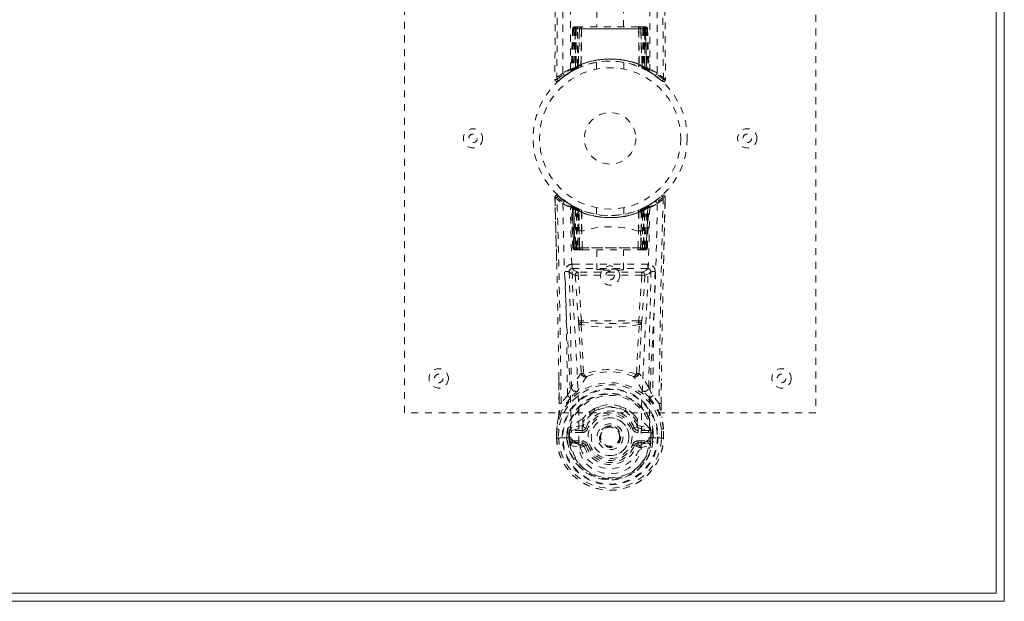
# Model space of a CAD drawing. Header units: inches. Extents: x 8.4 to 79.9, y 25.6 to 49.1.
# Tile 5 of 6: x 65.5 to 79.9, y 25.6 to 34. Entities that reach past the tile are written whole.
import ezdxf

# ---------------------------------------------------------------- set-up
doc = ezdxf.new("R2010")
doc.units = ezdxf.units.IN
doc.header["$MEASUREMENT"] = 0
doc.linetypes.add('SLD-Dashed', pattern=[0.075, 0.05, -0.025])
doc.linetypes.add('SLD-Solid', pattern=[0])

msp = doc.modelspace()

# ---------------------------------------------------------------- linework, layer by layer
at = {"color": 7, "linetype": 'SLD-Solid', "lineweight": 15}
for p, q in [((79.878, 49.05), (79.878, 25.55)), ((79.76, 25.669), (79.76, 48.932)), ((79.76, 48.932), (79.76, 25.669)), ((8.496, 25.669), (79.76, 25.669)), ((79.76, 25.669), (8.496, 25.669)), ((79.878, 25.55), (8.378, 25.55))]:
    msp.add_line(p, q, dxfattribs=at)
at = {"color": 7, "linetype": 'SLD-Dashed', "lineweight": 0}
for p, q in [((71.128, 28.3), (71.128, 36.3)), ((77.128, 36.3), (77.128, 28.3)), ((73.933, 34.158), (73.933, 33.925)), ((74.323, 33.925), (74.323, 34.158)), ((73.581, 33.897), (73.56, 33.291)), ((73.594, 33.897), (73.574, 33.299)), ((73.594, 33.897), (73.581, 33.897)), ((73.613, 33.897), (73.592, 33.31)), ((73.615, 33.9), (73.593, 33.306)), ((73.68, 33.897), (73.613, 33.897)), ((73.62, 33.897), (73.619, 33.339)), ((73.62, 33.897), (74.635, 33.897)), ((73.621, 33.34), (73.62, 33.897)), ((73.634, 33.925), (73.624, 33.925)), ((73.634, 33.896), (73.633, 33.346)), ((73.634, 33.924), (73.634, 33.897)), ((74.622, 33.896), (73.634, 33.896)), ((73.697, 33.925), (73.643, 33.925)), ((73.652, 33.354), (73.652, 33.897)), ((73.652, 33.897), (74.603, 33.897)), ((73.661, 33.345), (73.68, 33.897)), ((73.681, 33.897), (73.662, 33.345)), ((73.68, 33.897), (73.681, 33.897)), ((73.703, 33.373), (73.709, 33.897)), ((73.711, 33.897), (73.707, 33.375)), ((73.711, 33.897), (73.709, 33.897)), ((73.718, 33.925), (73.711, 33.925)), ((74.544, 33.897), (73.711, 33.897)), ((74.537, 33.925), (73.719, 33.925)), ((74.545, 33.925), (74.538, 33.925)), ((74.549, 33.375), (74.544, 33.897)), ((74.547, 33.897), (74.544, 33.897)), ((74.547, 33.897), (74.552, 33.373)), ((74.613, 33.925), (74.558, 33.925)), ((74.594, 33.345), (74.574, 33.897)), ((74.574, 33.897), (74.576, 33.897)), ((74.576, 33.897), (74.595, 33.345)), ((74.643, 33.897), (74.576, 33.897)), ((74.603, 33.897), (74.604, 33.354)), ((74.603, 33.897), (74.603, 33.897)), ((74.631, 33.925), (74.621, 33.925)), ((74.622, 33.896), (74.622, 33.346)), ((74.635, 33.897), (74.634, 33.34)), ((74.636, 33.339), (74.636, 33.897)), ((74.642, 33.925), (74.643, 33.925)), ((74.663, 33.306), (74.642, 33.9)), ((74.643, 33.897), (74.663, 33.31)), ((74.647, 33.925), (74.644, 33.925)), ((74.661, 33.897), (74.682, 33.299)), ((74.674, 33.897), (74.661, 33.897)), ((74.674, 33.897), (74.696, 33.291)), ((73.592, 33.31), (73.661, 33.345)), ((73.632, 33.313), (73.619, 33.339)), ((73.634, 33.314), (73.621, 33.34)), ((73.648, 33.321), (73.645, 33.32)), ((73.662, 33.345), (73.661, 33.345)), ((73.664, 33.328), (73.665, 33.329)), ((73.703, 33.373), (73.707, 33.375)), ((73.706, 33.346), (73.71, 33.348)), ((73.928, 33.408), (73.928, 33.311)), ((74.328, 33.311), (74.328, 33.408)), ((74.545, 33.348), (74.55, 33.346)), ((74.549, 33.375), (74.552, 33.373)), ((74.59, 33.329), (74.592, 33.328)), ((74.595, 33.345), (74.594, 33.345)), ((74.595, 33.345), (74.663, 33.31)), ((74.622, 33.346), (74.61, 33.32)), ((74.634, 33.34), (74.621, 33.314)), ((74.636, 33.339), (74.623, 33.313)), ((73.371, 33.136), (73.472, 33.217)), ((73.482, 33.224), (73.584, 33.287)), ((73.545, 33.266), (73.559, 33.274)), ((73.56, 33.291), (73.574, 33.299)), ((73.577, 33.284), (73.644, 33.319)), ((73.644, 33.319), (73.645, 33.319)), ((74.61, 33.319), (74.612, 33.319)), ((74.612, 33.319), (74.678, 33.284)), ((74.682, 33.299), (74.696, 33.291)), ((74.691, 33.278), (74.704, 33.271)), ((74.697, 33.274), (74.71, 33.266)), ((73.321, 33.159), (73.351, 33.158)), ((74.883, 31.464), (74.869, 31.451)), ((73.323, 31.39), (73.322, 31.44)), ((73.324, 31.441), (73.325, 31.391)), ((73.346, 30.516), (73.326, 31.434)), ((73.556, 31.329), (73.486, 31.373)), ((73.562, 31.325), (73.549, 31.333)), ((73.568, 31.321), (73.555, 31.328)), ((73.562, 31.325), (73.562, 31.325)), ((73.565, 31.323), (73.565, 31.323)), ((73.58, 31.315), (73.58, 31.315)), ((73.645, 31.282), (73.58, 31.315)), ((74.675, 31.315), (74.61, 31.282)), ((74.675, 31.315), (74.675, 31.315)), ((74.69, 31.323), (74.69, 31.323)), ((74.706, 31.333), (74.693, 31.325)), ((74.693, 31.325), (74.693, 31.325)), ((74.8, 31.395), (74.782, 31.377)), ((74.859, 31.442), (74.841, 31.428)), ((74.93, 31.394), (74.932, 31.441)), ((74.932, 31.394), (74.933, 31.44)), ((73.577, 31.3), (73.564, 31.308)), ((73.585, 30.704), (73.564, 31.308)), ((73.577, 31.3), (73.598, 30.704)), ((73.598, 30.704), (73.577, 31.3)), ((73.577, 31.3), (73.577, 31.3)), ((73.596, 31.293), (73.616, 30.701)), ((73.662, 31.255), (73.596, 31.29)), ((73.616, 30.704), (73.596, 31.29)), ((73.624, 31.26), (73.624, 30.704)), ((73.642, 31.251), (73.624, 31.26)), ((73.637, 31.253), (73.656, 31.244)), ((73.638, 30.704), (73.637, 31.253)), ((73.642, 31.251), (73.654, 31.277)), ((73.642, 30.704), (73.642, 31.251)), ((73.647, 31.281), (73.645, 31.282)), ((73.654, 31.277), (73.647, 31.281)), ((73.656, 31.244), (73.668, 31.271)), ((73.656, 31.245), (73.656, 30.704)), ((73.675, 31.237), (73.656, 31.245)), ((73.656, 31.244), (73.656, 30.704)), ((73.662, 31.255), (73.664, 31.255)), ((73.681, 30.704), (73.662, 31.255)), ((73.664, 31.255), (73.681, 30.755)), ((73.667, 31.271), (73.686, 31.263)), ((73.675, 31.237), (73.686, 31.263)), ((73.675, 30.704), (73.675, 31.237)), ((73.713, 31.223), (73.709, 31.225)), ((73.711, 30.948), (73.709, 31.225)), ((73.717, 31.25), (73.713, 31.252)), ((73.713, 31.223), (73.716, 30.946)), ((73.928, 31.29), (73.928, 31.193)), ((74.328, 31.193), (74.328, 31.29)), ((74.543, 31.252), (74.538, 31.25)), ((74.54, 30.946), (74.542, 31.223)), ((74.546, 31.225), (74.542, 31.223)), ((74.546, 31.225), (74.544, 30.948)), ((74.569, 31.263), (74.588, 31.271)), ((74.574, 30.755), (74.592, 31.255)), ((74.593, 31.255), (74.574, 30.704)), ((74.6, 31.245), (74.581, 31.237)), ((74.581, 31.237), (74.581, 30.704)), ((74.587, 31.271), (74.599, 31.244)), ((74.592, 31.255), (74.593, 31.255)), ((74.66, 31.29), (74.593, 31.255)), ((74.599, 31.244), (74.618, 31.253)), ((74.599, 30.704), (74.6, 31.245)), ((74.599, 30.704), (74.599, 31.244)), ((74.61, 31.282), (74.609, 31.281)), ((74.632, 31.26), (74.613, 31.251)), ((74.613, 31.251), (74.613, 30.704)), ((74.618, 31.253), (74.618, 30.704)), ((74.631, 30.704), (74.632, 31.26)), ((74.637, 30.701), (74.659, 31.293)), ((74.639, 30.704), (74.66, 31.29)), ((74.657, 30.704), (74.678, 31.3)), ((74.678, 31.3), (74.657, 30.704)), ((74.671, 30.704), (74.692, 31.308)), ((74.692, 31.308), (74.678, 31.3)), ((74.678, 31.3), (74.678, 31.3)), ((73.714, 30.946), (73.716, 30.946)), ((73.721, 30.702), (73.714, 30.946)), ((74.535, 30.702), (74.541, 30.946)), ((74.54, 30.946), (74.541, 30.946)), ((73.585, 30.704), (73.598, 30.704)), ((73.616, 30.704), (73.681, 30.704)), ((73.624, 30.704), (73.642, 30.704)), ((73.625, 30.675), (73.638, 30.675)), ((73.628, 30.675), (73.638, 30.675)), ((73.646, 30.675), (73.637, 30.677)), ((73.656, 30.704), (73.638, 30.704)), ((73.638, 30.675), (73.639, 30.675)), ((74.613, 30.704), (73.642, 30.704)), ((73.646, 30.675), (73.704, 30.675)), ((73.656, 30.704), (73.675, 30.704)), ((73.656, 30.704), (74.599, 30.704)), ((74.581, 30.704), (73.675, 30.704)), ((73.697, 30.675), (73.675, 30.675)), ((73.682, 30.704), (73.681, 30.704)), ((73.682, 30.704), (73.682, 30.703)), ((73.711, 30.675), (73.727, 30.675)), ((73.711, 30.675), (73.711, 30.675)), ((73.727, 30.675), (74.528, 30.675)), ((73.933, 30.675), (73.933, 30.385)), ((74.323, 30.385), (74.323, 30.675)), ((74.528, 30.675), (74.544, 30.675)), ((74.544, 30.675), (74.545, 30.675)), ((74.551, 30.675), (74.609, 30.675)), ((74.58, 30.675), (74.551, 30.675)), ((74.574, 30.704), (74.573, 30.704)), ((74.573, 30.703), (74.573, 30.704)), ((74.574, 30.704), (74.639, 30.704)), ((74.58, 30.675), (74.58, 30.675)), ((74.58, 30.675), (74.599, 30.675)), ((74.581, 30.704), (74.599, 30.704)), ((74.618, 30.704), (74.599, 30.704)), ((74.613, 30.704), (74.631, 30.704)), ((74.616, 30.675), (74.617, 30.675)), ((74.617, 30.675), (74.628, 30.675)), ((74.617, 30.675), (74.631, 30.675)), ((74.639, 30.704), (74.639, 30.704)), ((74.657, 30.704), (74.671, 30.704)), ((73.576, 30.464), (73.576, 30.402)), ((74.679, 30.464), (73.576, 30.464)), ((74.679, 30.402), (74.679, 30.464)), ((73.576, 30.402), (74.679, 30.402)), ((73.664, 30.349), (73.664, 30.304)), ((74.592, 30.349), (73.664, 30.349)), ((74.592, 30.304), (73.664, 30.304)), ((73.71, 29.641), (73.664, 30.304)), ((74.592, 30.304), (74.545, 29.641)), ((74.592, 30.349), (74.592, 30.304)), ((74.636, 30.301), (74.592, 30.304)), ((73.619, 30.301), (73.666, 29.637)), ((74.636, 30.301), (74.59, 29.637)), ((74.545, 29.641), (73.71, 29.641)), ((73.742, 28.869), (73.742, 28.869)), ((74.514, 28.869), (74.514, 28.869)), ((73.383, 28.431), (73.379, 28.792)), ((74.872, 28.431), (74.876, 28.776)), ((73.506, 28.55), (73.413, 28.435)), ((74.842, 28.435), (74.749, 28.55)), ((77.128, 28.3), (71.128, 28.3)), ((73.975, 28.388), (73.9, 28.36)), ((74.355, 28.36), (74.281, 28.388)), ((73.774, 28.262), (73.725, 28.208)), ((73.731, 28.163), (73.73, 28.115)), ((74.53, 28.208), (74.481, 28.262)), ((74.524, 28.163), (74.526, 28.115)), ((73.347, 27.931), (73.348, 28.058)), ((73.348, 28.063), (73.348, 28.058)), ((73.35, 28.058), (73.349, 27.93)), ((73.378, 28.058), (73.377, 27.935)), ((73.498, 27.936), (73.499, 28.009)), ((73.528, 28.008), (73.499, 28.009)), ((73.528, 28.008), (73.528, 27.936)), ((73.533, 28.022), (73.529, 28.008)), ((73.533, 28.022), (73.533, 27.937)), ((73.533, 28.022), (73.533, 28.022)), ((73.73, 28.115), (73.563, 28.078)), ((73.567, 28.041), (73.719, 28.079)), ((73.567, 28.041), (73.567, 28.011)), ((73.719, 28.041), (73.567, 28.041)), ((73.719, 28.011), (73.567, 28.011)), ((73.719, 28.079), (73.732, 28.096)), ((73.719, 28.041), (73.719, 28.079)), ((73.719, 28.011), (73.719, 28.041)), ((73.732, 28.096), (73.775, 28.08)), ((74.481, 28.08), (74.523, 28.096)), ((74.523, 28.096), (74.536, 28.079)), ((74.526, 28.115), (74.693, 28.078)), ((74.536, 28.041), (74.536, 28.079)), ((74.536, 28.079), (74.689, 28.041)), ((74.689, 28.041), (74.536, 28.041)), ((74.536, 28.011), (74.536, 28.041)), ((74.689, 28.011), (74.536, 28.011)), ((74.689, 28.011), (74.689, 28.041)), ((74.723, 28.022), (74.722, 28.022)), ((74.727, 28.008), (74.723, 28.022)), ((74.723, 28.022), (74.723, 27.937)), ((74.757, 28.009), (74.727, 28.008)), ((74.727, 27.936), (74.727, 28.008)), ((74.757, 28.009), (74.757, 28.009)), ((74.757, 28.009), (74.757, 27.936)), ((74.878, 27.935), (74.877, 28.058)), ((74.907, 27.93), (74.906, 28.058)), ((74.907, 28.058), (74.907, 28.063)), ((74.908, 27.931), (74.907, 28.058)), ((73.348, 27.931), (73.351, 27.931)), ((73.351, 27.931), (73.378, 27.931)), ((73.378, 27.931), (73.396, 27.931)), ((73.396, 27.932), (73.414, 27.932)), ((73.396, 27.931), (73.396, 27.932)), ((73.414, 27.932), (73.556, 27.932)), ((73.528, 27.936), (73.498, 27.936)), ((73.498, 27.936), (73.498, 27.936)), ((73.533, 27.937), (73.528, 27.936)), ((73.535, 27.858), (73.528, 27.936)), ((73.58, 27.889), (73.58, 27.859)), ((73.58, 27.889), (73.719, 27.889)), ((73.719, 27.889), (73.719, 27.859)), ((74.284, 27.95), (74.284, 27.947)), ((74.536, 27.859), (74.536, 27.889)), ((74.536, 27.889), (74.676, 27.889)), ((74.676, 27.859), (74.676, 27.889)), ((74.699, 27.932), (74.841, 27.932)), ((74.699, 27.926), (74.7, 27.932)), ((74.723, 27.937), (74.727, 27.936)), ((74.757, 27.936), (74.727, 27.936)), ((74.757, 27.936), (74.757, 27.936)), ((74.841, 27.932), (74.86, 27.932)), ((74.86, 27.932), (74.86, 27.931)), ((74.86, 27.931), (74.878, 27.931)), ((74.878, 27.931), (74.904, 27.931)), ((74.904, 27.931), (74.908, 27.931)), ((73.55, 27.823), (73.691, 27.79)), ((73.719, 27.83), (73.58, 27.859)), ((73.58, 27.859), (73.719, 27.859)), ((73.719, 27.859), (73.719, 27.83)), ((73.775, 27.821), (73.747, 27.811)), ((74.508, 27.811), (74.481, 27.821)), ((74.536, 27.83), (74.536, 27.859)), ((74.676, 27.859), (74.536, 27.83)), ((74.536, 27.859), (74.676, 27.859)), ((74.564, 27.79), (74.705, 27.823))]:
    msp.add_line(p, q, dxfattribs=at)
at = {"color": 7, "linetype": 'SLD-Dashed', "lineweight": 0, "flags": 128}
for points in [[(73.44, 33.253), (73.441, 35.348), (73.452, 37.442), (73.474, 39.535), (73.507, 41.625), (73.53, 42.937), (73.554, 44.247), (73.574, 45.553), (73.584, 46.856), (73.58, 48.154)], [(73.548, 33.308), (73.549, 35.175), (73.559, 37.04), (73.578, 38.905), (73.606, 40.768), (73.633, 42.257), (73.662, 43.743), (73.688, 45.226), (73.702, 46.705), (73.697, 48.179)], [(74.558, 48.179), (74.553, 46.705), (74.568, 45.226), (74.593, 43.743), (74.622, 42.257), (74.65, 40.768), (74.678, 38.905), (74.696, 37.04), (74.706, 35.175), (74.707, 33.308)], [(74.816, 33.253), (74.815, 35.348), (74.803, 37.442), (74.781, 39.535), (74.749, 41.625), (74.725, 42.937), (74.701, 44.247), (74.682, 45.553), (74.671, 46.856), (74.676, 48.154)], [(73.421, 47.656), (73.423, 46.961), (73.424, 46.233), (73.424, 45.472), (73.422, 44.678), (73.42, 43.894), (73.417, 43.224), (73.414, 42.591), (73.411, 41.918), (73.407, 41.204), (73.406, 41.008), (73.404, 40.81), (73.403, 40.609), (73.402, 40.406), (73.401, 40.291), (73.4, 40.045), (73.398, 39.776), (73.395, 39.345), (73.391, 38.864), (73.388, 38.333), (73.384, 37.752), (73.381, 37.362), (73.378, 36.952), (73.375, 36.547), (73.372, 36.165), (73.37, 35.797), (73.365, 35.177), (73.361, 34.603), (73.357, 34.076), (73.354, 33.594), (73.351, 33.158)], [(74.834, 47.656), (74.832, 46.806), (74.832, 45.916), (74.833, 44.987), (74.835, 44.021), (74.838, 43.231), (74.841, 42.6), (74.844, 41.926), (74.848, 41.209), (74.85, 41.013), (74.851, 40.813), (74.852, 40.611), (74.853, 40.406), (74.854, 40.288), (74.856, 40.039), (74.858, 39.767), (74.861, 39.333), (74.864, 38.851), (74.868, 38.322), (74.872, 37.744), (74.875, 37.357), (74.878, 36.951), (74.881, 36.503), (74.884, 36.06), (74.887, 35.644), (74.89, 35.154), (74.894, 34.709), (74.897, 34.309), (74.899, 33.954), (74.901, 33.644), (74.903, 33.379), (74.905, 33.158)], [(73.391, 47.165), (73.391, 44.033), (73.372, 40.408), (73.347, 36.784), (73.321, 33.159)], [(74.864, 47.19), (74.865, 44.033), (74.883, 40.408), (74.909, 36.784), (74.935, 33.159)], [(73.581, 33.897), (73.584, 33.897), (73.592, 33.897), (73.605, 33.897), (73.62, 33.897)], [(73.634, 33.897), (73.619, 33.897), (73.607, 33.897), (73.598, 33.897), (73.594, 33.897)], [(73.614, 33.904), (73.614, 33.902), (73.613, 33.897)], [(73.613, 33.897), (73.613, 33.897), (73.615, 33.897), (73.618, 33.897), (73.623, 33.897), (73.629, 33.897), (73.636, 33.897), (73.644, 33.897), (73.652, 33.897)], [(73.709, 33.897), (73.698, 33.897), (73.69, 33.897), (73.684, 33.897), (73.681, 33.897)], [(73.709, 33.897), (73.709, 33.902), (73.709, 33.908), (73.71, 33.913), (73.712, 33.917), (73.713, 33.921), (73.714, 33.923), (73.716, 33.925), (73.718, 33.925)], [(74.538, 33.925), (74.539, 33.925), (74.541, 33.923), (74.542, 33.921), (74.544, 33.917), (74.545, 33.913), (74.546, 33.908), (74.546, 33.902), (74.547, 33.897)], [(74.574, 33.897), (74.571, 33.897), (74.566, 33.897), (74.557, 33.897), (74.547, 33.897)], [(74.603, 33.897), (74.611, 33.897), (74.619, 33.897), (74.626, 33.897), (74.632, 33.897), (74.637, 33.897), (74.64, 33.897), (74.642, 33.897), (74.643, 33.897)], [(74.661, 33.897), (74.657, 33.897), (74.649, 33.897), (74.637, 33.897), (74.622, 33.897)], [(74.635, 33.897), (74.65, 33.897), (74.663, 33.897), (74.672, 33.897), (74.674, 33.897)], [(73.706, 33.346), (73.707, 33.347), (73.707, 33.349), (73.708, 33.351), (73.708, 33.355), (73.707, 33.359), (73.706, 33.363), (73.705, 33.368), (73.703, 33.373)], [(73.89, 33.402), (73.912, 33.407), (73.914, 33.407)], [(74.55, 33.346), (74.548, 33.347), (74.548, 33.349), (74.547, 33.351), (74.547, 33.355), (74.548, 33.359), (74.549, 33.363), (74.55, 33.368), (74.552, 33.373)], [(73.616, 33.305), (73.624, 33.31), (73.631, 33.315)], [(74.624, 33.315), (74.631, 33.31), (74.64, 33.305)], [(74.674, 33.287), (74.68, 33.286), (74.686, 33.29), (74.69, 33.296)], [(74.886, 33.139), (74.893, 33.135), (74.901, 33.132), (74.91, 33.132), (74.917, 33.133), (74.924, 33.137), (74.93, 33.142), (74.933, 33.149), (74.934, 33.156)], [(74.935, 33.159), (74.934, 33.159), (74.932, 33.159), (74.926, 33.158), (74.916, 33.159), (74.91, 33.159), (74.905, 33.158)], [(73.396, 31.443), (73.393, 31.445), (73.372, 31.464)], [(73.44, 31.348), (73.447, 30.894), (73.46, 30.445), (73.477, 30.002), (73.498, 29.566), (73.529, 29), (73.552, 28.453), (73.556, 27.926)], [(73.571, 31.32), (73.565, 31.323), (73.562, 31.325)], [(73.594, 31.297), (73.589, 31.307), (73.583, 31.313)], [(74.815, 31.348), (74.808, 30.894), (74.796, 30.445), (74.778, 30.002), (74.757, 29.566), (74.726, 29), (74.704, 28.453), (74.699, 27.926)], [(74.908, 30.473), (74.909, 30.547), (74.913, 30.719), (74.918, 30.929), (74.923, 31.175), (74.929, 31.434)], [(73.673, 27.86), (73.669, 28.389), (73.645, 28.939), (73.613, 29.506), (73.59, 29.943), (73.572, 30.388), (73.558, 30.838), (73.55, 31.292)], [(73.636, 31.284), (73.628, 31.289), (73.62, 31.294)], [(73.636, 31.286), (73.636, 31.284), (73.633, 31.278), (73.629, 31.269), (73.624, 31.26)], [(73.637, 31.253), (73.642, 31.263), (73.646, 31.272), (73.649, 31.278), (73.65, 31.279)], [(73.667, 31.271), (73.667, 31.269), (73.664, 31.264), (73.66, 31.255), (73.656, 31.245)], [(74.581, 31.237), (74.576, 31.247), (74.573, 31.255), (74.57, 31.261), (74.569, 31.263)], [(74.705, 31.292), (74.697, 30.838), (74.684, 30.388), (74.665, 29.943), (74.642, 29.506), (74.61, 28.939), (74.586, 28.389), (74.582, 27.86)], [(74.6, 31.245), (74.595, 31.255), (74.591, 31.264), (74.589, 31.269), (74.588, 31.271)], [(74.613, 31.251), (74.609, 31.261), (74.605, 31.27), (74.602, 31.275), (74.601, 31.277)], [(74.606, 31.279), (74.607, 31.278), (74.609, 31.272), (74.614, 31.263), (74.618, 31.253)], [(74.632, 31.26), (74.627, 31.269), (74.623, 31.278), (74.62, 31.284), (74.619, 31.286)], [(74.635, 31.294), (74.627, 31.289), (74.62, 31.284)], [(73.681, 30.755), (73.681, 30.868), (73.685, 30.923), (73.691, 30.95), (73.695, 30.955), (73.698, 30.956), (73.699, 30.957), (73.701, 30.957), (73.704, 30.955), (73.707, 30.953), (73.711, 30.948)], [(73.711, 30.948), (73.713, 30.946), (73.713, 30.946), (73.714, 30.946), (73.714, 30.946)], [(74.541, 30.946), (74.541, 30.946), (74.542, 30.946), (74.543, 30.946), (74.544, 30.948)], [(74.544, 30.948), (74.549, 30.953), (74.551, 30.955), (74.554, 30.957), (74.556, 30.957), (74.557, 30.957), (74.56, 30.955), (74.564, 30.95), (74.571, 30.924), (74.575, 30.868), (74.574, 30.755)], [(73.681, 30.755), (73.681, 30.755), (73.682, 30.704)], [(74.573, 30.704), (74.574, 30.755), (74.574, 30.755)], [(73.624, 30.704), (73.609, 30.704), (73.596, 30.704), (73.588, 30.704), (73.585, 30.704), (73.585, 30.704)], [(73.598, 30.704), (73.602, 30.704), (73.611, 30.704), (73.623, 30.704), (73.638, 30.704)], [(73.656, 30.704), (73.64, 30.704), (73.633, 30.704), (73.627, 30.704), (73.622, 30.704), (73.618, 30.704), (73.616, 30.704), (73.616, 30.704)], [(73.721, 30.702), (73.923, 30.702), (74.128, 30.702), (74.333, 30.702), (74.535, 30.702)], [(74.639, 30.704), (74.639, 30.704), (74.637, 30.704), (74.633, 30.704), (74.628, 30.704), (74.622, 30.704), (74.615, 30.704), (74.599, 30.704)], [(74.618, 30.704), (74.632, 30.704), (74.645, 30.704), (74.654, 30.704), (74.657, 30.704)], [(74.671, 30.704), (74.67, 30.704), (74.668, 30.704), (74.659, 30.704), (74.646, 30.704), (74.631, 30.704)], [(73.531, 30.356), (73.56, 30.328), (73.619, 30.301)], [(73.531, 30.356), (73.551, 29.512), (73.565, 28.67)], [(73.664, 30.349), (73.605, 30.375), (73.576, 30.402)], [(73.664, 30.304), (73.648, 30.303), (73.634, 30.302), (73.624, 30.302), (73.619, 30.301)], [(74.679, 30.402), (74.65, 30.375), (74.592, 30.349)], [(74.636, 30.301), (74.696, 30.328), (74.724, 30.356)], [(74.691, 28.67), (74.704, 29.512), (74.724, 30.356)], [(73.666, 29.637), (73.67, 29.638), (73.68, 29.638), (73.695, 29.64), (73.71, 29.641)], [(73.666, 29.637), (73.668, 29.615), (73.671, 29.594)], [(73.671, 29.594), (73.689, 29.235), (73.707, 28.883)], [(73.715, 29.619), (73.712, 29.63), (73.71, 29.641)], [(74.545, 29.641), (74.543, 29.63), (74.54, 29.619)], [(74.545, 29.641), (74.56, 29.64), (74.575, 29.638), (74.585, 29.638), (74.59, 29.637)], [(74.585, 29.594), (74.566, 29.235), (74.549, 28.883)], [(74.585, 29.594), (74.587, 29.615), (74.59, 29.637)], [(74.551, 29.584), (74.412, 29.56), (74.27, 29.551), (74.128, 29.548), (73.985, 29.551), (73.844, 29.56), (73.705, 29.584)], [(73.705, 29.584), (73.724, 29.223), (73.742, 28.869)], [(74.514, 28.869), (74.531, 29.223), (74.551, 29.584)], [(73.706, 28.876), (73.632, 28.778), (73.565, 28.67)], [(73.706, 28.876), (73.708, 28.866), (73.712, 28.857), (73.718, 28.85), (73.725, 28.846), (73.732, 28.845), (73.74, 28.846), (73.747, 28.851), (73.752, 28.857)], [(74.503, 28.857), (74.509, 28.851), (74.516, 28.846), (74.523, 28.845), (74.531, 28.846), (74.538, 28.85), (74.543, 28.857), (74.548, 28.866), (74.55, 28.876)], [(74.691, 28.67), (74.624, 28.778), (74.55, 28.876)], [(73.382, 28.793), (73.383, 28.671), (73.385, 28.433)], [(74.871, 28.433), (74.872, 28.667), (74.873, 28.777)], [(73.659, 28.622), (73.654, 28.616), (73.646, 28.607)], [(74.61, 28.607), (74.601, 28.616), (74.597, 28.622)], [(73.549, 28.515), (73.45, 28.39), (73.376, 28.239)], [(74.706, 28.515), (74.807, 28.386), (74.88, 28.239)], [(73.9, 28.36), (73.802, 28.293), (73.774, 28.262)], [(74.481, 28.262), (74.454, 28.293), (74.355, 28.36)], [(73.376, 28.239), (73.359, 28.152), (73.348, 28.063)], [(73.376, 28.239), (73.374, 28.234), (73.374, 28.228)], [(74.882, 28.228), (74.881, 28.234), (74.88, 28.239)], [(74.907, 28.063), (74.896, 28.152), (74.88, 28.239)], [(73.378, 28.058), (73.372, 28.059), (73.367, 28.06), (73.362, 28.061), (73.358, 28.061), (73.354, 28.062), (73.351, 28.062), (73.349, 28.062), (73.348, 28.063)], [(73.348, 28.058), (73.348, 28.058), (73.349, 28.058), (73.352, 28.058), (73.355, 28.058), (73.36, 28.058), (73.366, 28.058), (73.372, 28.058), (73.378, 28.058)], [(73.528, 28.008), (73.529, 28.008), (73.529, 28.008)], [(73.567, 28.011), (73.549, 28.014), (73.533, 28.022)], [(73.563, 28.078), (73.556, 28.07), (73.54, 28.056)], [(73.803, 28.07), (73.798, 28.072), (73.792, 28.074), (73.788, 28.075), (73.783, 28.077), (73.78, 28.078), (73.777, 28.079), (73.775, 28.08), (73.775, 28.08)], [(74.452, 28.07), (74.458, 28.072), (74.463, 28.074), (74.468, 28.075), (74.472, 28.077), (74.476, 28.078), (74.478, 28.079), (74.48, 28.08), (74.481, 28.08)], [(74.526, 28.115), (74.525, 28.103), (74.523, 28.096), (74.523, 28.096)], [(74.722, 28.022), (74.706, 28.014), (74.689, 28.011)], [(74.715, 28.056), (74.709, 28.061), (74.693, 28.078)], [(74.727, 28.008), (74.727, 28.008), (74.727, 28.008)], [(74.907, 28.063), (74.906, 28.062), (74.904, 28.062), (74.901, 28.062), (74.898, 28.061), (74.893, 28.061), (74.888, 28.06), (74.883, 28.059), (74.877, 28.058)], [(74.877, 28.058), (74.884, 28.058), (74.89, 28.058), (74.895, 28.058), (74.9, 28.058), (74.904, 28.058), (74.906, 28.058), (74.907, 28.058), (74.907, 28.058)], [(73.377, 27.935), (73.371, 27.935), (73.365, 27.935), (73.359, 27.934), (73.354, 27.934), (73.351, 27.934), (73.348, 27.935), (73.347, 27.934), (73.348, 27.931)], [(73.538, 27.872), (73.557, 27.885), (73.58, 27.889)], [(73.556, 27.926), (73.556, 27.929), (73.556, 27.932)], [(73.556, 27.926), (73.561, 27.917), (73.568, 27.908)], [(74.676, 27.889), (74.698, 27.885), (74.718, 27.872)], [(74.699, 27.926), (74.694, 27.917), (74.687, 27.908)], [(74.908, 27.931), (74.908, 27.934), (74.907, 27.935), (74.905, 27.934), (74.901, 27.934), (74.896, 27.934), (74.891, 27.935), (74.885, 27.935), (74.878, 27.935)], [(73.673, 27.86), (73.671, 27.86), (73.669, 27.86)], [(74.582, 27.86), (74.58, 27.778), (74.56, 27.696), (74.522, 27.618), (74.466, 27.548), (74.396, 27.489), (74.313, 27.445), (74.222, 27.418), (74.128, 27.409), (74.033, 27.418), (73.943, 27.445), (73.86, 27.489), (73.789, 27.548), (73.734, 27.618), (73.696, 27.696), (73.675, 27.778), (73.673, 27.86)], [(73.747, 27.811), (73.74, 27.823), (73.736, 27.826), (73.732, 27.829), (73.728, 27.83), (73.724, 27.83), (73.714, 27.829), (73.705, 27.825), (73.697, 27.82), (73.693, 27.816), (73.691, 27.81), (73.691, 27.792)], [(73.747, 27.811), (73.745, 27.81), (73.739, 27.808), (73.731, 27.805), (73.721, 27.801), (73.711, 27.797), (73.702, 27.794), (73.695, 27.791), (73.691, 27.79)], [(73.803, 27.831), (73.798, 27.829), (73.792, 27.827), (73.788, 27.826), (73.783, 27.824), (73.78, 27.823), (73.777, 27.822), (73.775, 27.821), (73.775, 27.821)], [(74.452, 27.831), (74.458, 27.829), (74.463, 27.827), (74.468, 27.826), (74.472, 27.824), (74.476, 27.823), (74.478, 27.822), (74.48, 27.821), (74.481, 27.821)], [(74.565, 27.792), (74.566, 27.805), (74.563, 27.814), (74.561, 27.818), (74.558, 27.821), (74.55, 27.825), (74.54, 27.829), (74.53, 27.83), (74.524, 27.829), (74.519, 27.826), (74.513, 27.82), (74.508, 27.811)], [(74.508, 27.811), (74.51, 27.81), (74.516, 27.808), (74.524, 27.805), (74.534, 27.801), (74.545, 27.797), (74.554, 27.794), (74.56, 27.791), (74.564, 27.79)], [(74.586, 27.86), (74.584, 27.86), (74.582, 27.86)]]:
    msp.add_lwpolyline(points, dxfattribs=at)
at = {"color": 7, "linetype": 'SLD-Dashed', "lineweight": 0}
for centre, radius in [((74.128, 32.3), 1.125), ((74.128, 32.3), 1.03), ((74.128, 32.3), 0.375), ((72.128, 32.3), 0.14), ((72.128, 32.3), 0.0625), ((76.128, 32.3), 0.141), ((76.128, 32.3), 0.0625), ((74.128, 30.3), 0.14), ((74.128, 30.3), 0.0625), ((71.628, 28.8), 0.141), ((76.628, 28.8), 0.141), ((71.628, 28.8), 0.0625), ((76.628, 28.8), 0.0625), ((74.128, 27.95), 0.7), ((74.128, 27.95), 0.69), ((74.128, 27.95), 0.623), ((74.128, 27.95), 0.32), ((74.128, 27.95), 0.275), ((74.128, 27.95), 0.188), ((74.128, 27.95), 0.156), ((74.128, 27.95), 0.142), ((74.128, 27.95), 0.14), ((74.128, 27.95), 0.138)]:
    msp.add_circle(centre, radius, dxfattribs=at)
for centre, radius, start, end in [((73.611, 33.895), 0.03, 90.0048, 178.0058), ((73.663, 33.828), 0.105, 114.0052, 139.1347), ((73.624, 33.895), 0.03, 113.8837, 178.0231), ((73.625, 33.894), 0.0318, 89.3254, 119.9526), ((73.643, 33.896), 0.03, 90.0645, 178.0673), ((73.649, 33.886), 0.0394, 84.231, 144.8101), ((73.647, 34.006), 0.0833, 255.4889, 260.9091), ((74.134, 33.903), 0.482, 177.3775, 180.8209), ((73.71, 33.896), 0.0299, 90.1874, 178.2056), ((73.711, 33.896), 0.0299, 90.1873, 178.2011), ((73.746, 33.903), 0.0354, 140.7612, 190.7258), ((74.509, 33.903), 0.0354, 349.2742, 39.2388), ((74.545, 33.896), 0.0299, 1.7989, 89.8127), ((74.546, 33.896), 0.0299, 1.7963, 89.8107), ((72.908, 33.9), 1.695, 359.8775, 0.8562), ((74.599, 33.878), 0.0478, 23.0006, 85.2648), ((74.613, 33.896), 0.03, 1.9327, 89.9355), ((74.609, 34), 0.0773, 279.4378, 285.0518), ((74.017, 33.903), 0.605, 359.3864, 1.9537), ((74.631, 33.894), 0.0314, 57.5217, 90.7119), ((74.6, 34.116), 0.195, 280.3899, 282.7037), ((74.631, 33.895), 0.03, 1.9778, 66.5017), ((74.644, 33.895), 0.03, 1.9942, 89.9952), ((74.643, 33.895), 0.0305, 2.345, 69.5984), ((74.128, 32.301), 1.157, 47.826, 132.172), ((74.128, 32.268), 1.19, 60.8755, 119.1245), ((74.122, 32.661), 0.844, 126.5349, 131.7551), ((74.128, 32.3), 1.127, 60.4663, 119.5337), ((74.102, 32.69), 0.806, 125.5599, 130.9521), ((74.133, 32.29), 1.139, 114.3329, 119.2068), ((74.113, 32.681), 0.816, 124.4215, 129.6459), ((74.128, 32.302), 1.155, 64.0068, 115.9932), ((74.128, 32.302), 1.155, 64.6488, 115.3508), ((73.682, 33.357), 0.0503, 193.5554, 226.9772), ((73.631, 33.346), 0.0297, 295.536, 358.524), ((73.632, 33.346), 0.0297, 295.4549, 358.5231), ((74.128, 32.301), 1.156, 65.6757, 114.3248), ((73.746, 33.387), 0.0996, 198.8756, 215.5535), ((74.089, 32.741), 0.74, 121.3933, 125.2424), ((74.128, 32.337), 1.12, 67.9154, 112.0846), ((73.677, 33.357), 0.0345, 344.8581, 31.049), ((74.578, 33.357), 0.0345, 148.9461, 195.1468), ((74.167, 32.741), 0.74, 54.7584, 58.6217), ((74.52, 33.381), 0.0883, 323.2313, 342.0639), ((74.125, 32.295), 1.133, 60.7802, 65.6801), ((74.623, 33.346), 0.0297, 181.4751, 244.5396), ((74.625, 33.346), 0.0297, 181.4794, 244.4666), ((74.147, 32.687), 0.808, 50.3295, 55.604), ((74.153, 32.689), 0.807, 49.0501, 54.4353), ((74.136, 32.664), 0.84, 48.2337, 53.4785), ((74.118, 32.271), 1.193, 124.6589, 131.9389), ((74.118, 32.313), 1.112, 124.6174, 132.0565), ((74.112, 32.069), 1.361, 114.4626, 119.6063), ((73.47, 33.253), 0.03, 180.3203, 304.05), ((74.127, 32.301), 1.127, 119.5318, 124.6629), ((73.53, 33.292), 0.03, 301.0966, 358.0134), ((73.59, 33.321), 0.043, 197.0195, 245.8021), ((73.544, 33.3), 0.0299, 300.3167, 358.0965), ((74.129, 32.298), 1.13, 118.6687, 120.3012), ((73.546, 33.286), 0.0187, 320.8751, 23.075), ((73.562, 33.31), 0.0299, 299.2579, 358.2018), ((73.564, 33.309), 0.0278, 298.0232, 1.587), ((74.175, 32.384), 1.032, 59.6523, 62.7002), ((74.693, 33.31), 0.0299, 181.7982, 240.7421), ((74.686, 33.307), 0.0234, 171.7263, 234.8967), ((74.355, 32.694), 0.673, 59.3463, 61.6692), ((74.712, 33.3), 0.0299, 181.9035, 239.6833), ((74.666, 33.321), 0.043, 294.1855, 342.9941), ((74.128, 32.301), 1.127, 55.3375, 60.4678), ((74.726, 33.292), 0.03, 181.9901, 238.8919), ((74.143, 32.069), 1.361, 60.3941, 65.537), ((74.786, 33.253), 0.03, 235.9261, 359.6905), ((74.137, 32.313), 1.112, 47.9404, 55.3815), ((74.139, 32.273), 1.19, 48.0518, 55.3491), ((73.351, 33.158), 0.03, 179.5999, 312.162), ((73.458, 33.235), 0.132, 215.6776, 228.7126), ((74.905, 33.158), 0.03, 227.838, 0.4001), ((76.068, 32.084), 1.584, 137.2626, 138.3472), ((73.352, 31.441), 0.03, 47.9304, 181.4926), ((73.763, 31.084), 0.545, 135.9034, 139.0315), ((74.123, 32.295), 1.12, 228.0278, 235.4094), ((74.903, 31.441), 0.03, 358.507, 132.07), ((73.913, 30.553), 1.33, 41.8921, 43.173), ((73.361, 30.814), 0.628, 90.8078, 93.5455), ((74.112, 32.324), 1.185, 228.2243, 235.5023), ((-64.264, 27.154), 137.653, 0.68186, 1.76381), ((-70.25, 27.03), 143.67, 0.5605, 1.75982), ((74.128, 32.302), 1.158, 227.9757, 312.0241), ((73.73, 31.787), 0.483, 223.7227, 237.8614), ((73.47, 31.348), 0.03, 55.9391, 180.2017), ((74.113, 32.538), 1.368, 240.5349, 245.6797), ((74.127, 32.3), 1.127, 235.3869, 240.5546), ((73.534, 31.307), 0.03, 1.9848, 59.1122), ((73.591, 31.279), 0.043, 114.3043, 163.0521), ((73.537, 31.308), 0.0272, 359.2763, 40.3247), ((74.052, 32.165), 0.973, 239.6393, 243.7686), ((73.547, 31.299), 0.0299, 1.7814, 59.8759), ((73.547, 31.299), 0.0299, 1.9046, 59.8846), ((74.128, 32.3), 1.127, 240.5518, 299.4482), ((73.566, 31.289), 0.0299, 1.8155, 60.9204), ((74.127, 32.3), 1.127, 240.9512, 245.9063), ((74.124, 32.308), 1.136, 294.114, 299.0279), ((74.204, 32.164), 0.971, 296.2284, 300.3646), ((74.69, 31.289), 0.0299, 119.1044, 178.1898), ((74.69, 31.289), 0.03, 119.0563, 163.2388), ((74.172, 32.236), 1.05, 298.8359, 308.4395), ((74.708, 31.299), 0.0299, 120.1154, 178.0954), ((74.708, 31.299), 0.0299, 120.1241, 178.2186), ((74.128, 32.3), 1.127, 299.4463, 304.6122), ((74.664, 31.28), 0.0429, 16.9249, 65.72), ((74.722, 31.307), 0.03, 120.8878, 178.0152), ((74.719, 31.308), 0.0272, 139.7207, 180.665), ((74.142, 32.538), 1.368, 294.3196, 299.4648), ((74.154, 32.266), 1.084, 304.5128, 311.3069), ((74.785, 31.348), 0.03, 359.8119, 124.0473), ((74.144, 32.324), 1.184, 304.4957, 311.7784), ((224.899, 26.9), 150.065, 178.26574, 179.41395), ((212.791, 27.149), 137.924, 178.23603, 179.32385), ((74.915, 31.349), 0.0931, 78.5452, 97.1015), ((74.128, 32.332), 1.19, 240.9437, 299.0563), ((74.078, 31.887), 0.774, 228.3609, 234.0905), ((74.075, 31.878), 0.763, 229.2424, 234.9657), ((74.079, 31.876), 0.76, 230.4704, 236.1168), ((74.128, 32.299), 1.155, 245.1324, 294.8676), ((73.632, 31.255), 0.0297, 1.5057, 64.5514), ((73.634, 31.254), 0.0297, 1.5128, 64.6492), ((74.128, 32.299), 1.155, 245.9283, 294.0717), ((74.071, 31.832), 0.707, 234.8573, 239.2272), ((74.128, 32.299), 1.155, 246.9083, 293.0917), ((73.679, 31.243), 0.0346, 329.0945, 15.1504), ((73.683, 31.241), 0.0349, 329.3456, 15.0828), ((74.128, 32.264), 1.12, 248.284, 291.7161), ((74.572, 31.241), 0.0349, 164.9165, 210.6554), ((74.576, 31.243), 0.0346, 164.8431, 210.9218), ((74.184, 31.833), 0.708, 300.7775, 305.1407), ((74.248, 32.038), 0.839, 293.5949, 295.4274), ((74.621, 31.254), 0.0297, 115.3439, 178.494), ((74.623, 31.255), 0.0297, 115.4531, 178.4899), ((74.176, 31.875), 0.759, 303.8824, 309.5304), ((74.179, 31.88), 0.765, 305.0423, 310.7488), ((74.178, 31.886), 0.774, 305.9072, 311.6414), ((74.128, 29.68), 1.332, 71.9765, 108.0232), ((73.615, 30.705), 0.03, 181.9942, 269.9952), ((73.649, 30.754), 0.0807, 218.1956, 252.5548), ((73.628, 30.705), 0.03, 181.9308, 269.9239), ((73.644, 30.704), 0.0276, 179.1219, 257.233), ((73.645, 30.697), 0.0218, 247.4274, 275.1862), ((74.074, 30.697), 0.436, 179.072, 182.8782), ((74.068, 30.697), 0.427, 179.0438, 182.9343), ((74.115, 30.697), 0.46, 179.1277, 182.739), ((74.099, 30.697), 0.443, 179.0775, 182.8263), ((74.135, 30.697), 0.461, 179.1101, 182.7101), ((73.711, 30.705), 0.0299, 181.8045, 269.8251), ((73.716, 31.232), 0.53, 266.391, 270.5175), ((73.712, 30.705), 0.0295, 183.4695, 269.0123), ((73.753, 30.696), 0.0334, 170.2481, 218.8792), ((74.502, 30.696), 0.0334, 321.1208, 9.7519), ((74.54, 31.232), 0.53, 269.4821, 273.6096), ((74.544, 30.705), 0.0295, 270.9962, 356.5267), ((74.544, 30.705), 0.0299, 270.1749, 358.1955), ((74.119, 30.697), 0.462, 357.2981, 0.891), ((74.16, 30.697), 0.439, 357.1535, 0.9334), ((74.14, 30.697), 0.46, 357.261, 0.8723), ((74.605, 30.71), 0.0354, 260.9601, 350.2101), ((74.609, 30.705), 0.03, 270.0587, 358.0731), ((74.187, 30.697), 0.427, 357.0657, 0.9562), ((74.182, 30.697), 0.436, 357.1218, 0.928), ((74.628, 30.705), 0.03, 270.0257, 358.0343), ((74.607, 30.754), 0.0806, 287.4405, 321.8079), ((74.641, 30.705), 0.03, 270.0094, 358.0012), ((73.576, 30.36), 0.105, 89.8856, 181.4323), ((74.68, 30.359), 0.105, 358.5846, 90.0975), ((73.494, 30.03), 0.327, 83.5363, 94.0539), ((-27.794, 27.483), 101.305, 0.60388, 1.62581), ((73.576, 30.357), 0.045, 89.8883, 181.4236), ((73.664, 30.304), 0.0451, 90.3589, 183.0904), ((74.591, 30.304), 0.0451, 356.9086, 89.6271), ((74.679, 30.357), 0.045, 358.5764, 90.1117), ((74.761, 30.031), 0.326, 85.9339, 96.4759), ((176.056, 27.483), 101.312, 178.37423, 179.39608), ((73.713, 29.572), 0.0476, 87.4366, 152.2393), ((73.699, 29.628), 0.0441, 230.1794, 277.6346), ((73.982, 29.523), 0.283, 160.1811, 167.6025), ((74.128, 34.443), 4.842, 265.1093, 274.8902), ((74.278, 29.525), 0.279, 12.3354, 19.8791), ((74.543, 29.572), 0.0476, 27.7569, 92.5663), ((74.556, 29.628), 0.0441, 262.377, 309.8087), ((73.693, 28.881), 0.0134, 335.6206, 7.2607), ((73.766, 28.883), 0.0605, 186.6644, 290.151), ((73.737, 28.91), 0.0407, 221.3939, 276.0545), ((73.757, 28.873), 0.0161, 192.3001, 252.6604), ((74.128, 27.955), 0.977, 67.4212, 112.5685), ((74.128, 28.038), 0.859, 66.6051, 113.3941), ((74.49, 28.883), 0.0605, 249.849, 353.3356), ((74.498, 28.873), 0.0161, 287.3494, 347.7472), ((74.518, 28.91), 0.0408, 263.9508, 318.5833), ((74.562, 28.881), 0.0133, 172.8169, 204.4985), ((74.128, 27.95), 0.787, 8.1858, 171.8142), ((74.8, 28.048), 1.277, 142.4877, 153.3053), ((73.799, 28.874), 0.0498, 199.5636, 255.0311), ((74.456, 28.874), 0.0498, 284.9689, 340.4364), ((73.459, 28.05), 1.273, 26.6783, 37.528), ((74.128, 27.95), 0.758, 8.1857, 171.8143), ((74.128, 27.95), 0.632, 5.3576, 174.6424), ((72.342, 29.195), 1.331, 331.0169, 336.7455), ((75.269, 26.813), 2.42, 132.1281, 135.2919), ((73.625, 28.672), 0.0605, 182.4484, 303.6182), ((74.63, 28.672), 0.0605, 236.3818, 357.5516), ((72.985, 26.811), 2.422, 44.7089, 47.8704), ((75.916, 29.196), 1.333, 203.2589, 208.9787), ((73.67, 28.706), 0.226, 223.4558, 237.566), ((74.128, 27.95), 0.602, 5.5122, 174.4878), ((74.592, 28.697), 0.215, 302.0804, 316.8991), ((72.072, 28.39), 1.312, 352.9086, 1.7794), ((69.25, 29.128), 4.22, 347.8435, 350.5465), ((73.405, 28.382), 0.0537, 81.0713, 113.5726), ((74.128, 27.92), 0.465, 118.5159, 148.4799), ((74.128, 27.962), 0.417, 18.6622, 161.3016), ((74.128, 27.95), 0.376, 20.1713, 159.8287), ((74.128, 27.95), 0.346, 20.1712, 159.8288), ((73.933, 28.349), 0.0346, 162.6908, 217.8416), ((74.128, 27.922), 0.463, 61.3223, 118.6792), ((74.128, 28.013), 0.405, 67.696, 112.108), ((74.322, 28.349), 0.0346, 322.1738, 17.2938), ((74.128, 27.92), 0.464, 31.504, 61.5012), ((74.851, 28.382), 0.0537, 66.4274, 98.9287), ((78.999, 29.127), 4.214, 189.4522, 192.1593), ((76.188, 28.391), 1.317, 178.2344, 187.0723), ((74.729, 27.937), 1.386, 167.8613, 174.9716), ((73.907, 27.815), 0.433, 114.7971, 142.5955), ((73.642, 28.174), 0.0897, 352.848, 22.4186), ((74.128, 27.95), 0.275, 90.0001, 269.9999), ((74.128, 27.95), 0.275, 270.0001, 89.9999), ((74.605, 28.175), 0.0815, 156.0602, 188.6737), ((74.352, 27.82), 0.427, 37.2037, 65.4036), ((73.528, 27.937), 1.385, 5.0263, 12.1408), ((73.663, 28.012), 0.131, 160.0039, 175.4944), ((73.566, 28.072), 0.0304, 210.7967, 270.6095), ((73.719, 28.1), 0.059, 270, 339.8287), ((73.719, 28.1), 0.089, 270.0004, 339.8284), ((73.797, 28.115), 0.0674, 179.7975, 196.5054), ((74.128, 27.95), 0.157, 84.1567, 107.2456), ((74.536, 28.1), 0.089, 200.1716, 269.9996), ((74.536, 28.1), 0.059, 200.1713, 270), ((74.689, 28.072), 0.0304, 269.3905, 329.2033), ((74.631, 28.02), 0.0912, 1.1092, 23.3901), ((74.128, 27.95), 0.781, 181.2987, 358.7132), ((74.128, 27.95), 0.78, 181.4115, 358.5885), ((74.128, 27.95), 0.751, 181.2112, 358.7888), ((74.128, 27.95), 0.63, 181.3319, 358.6681), ((74.128, 27.95), 0.595, 181.3275, 187.5324), ((74.128, 27.95), 0.6, 190.4653, 358.6279), ((73.763, 27.902), 0.227, 187.6001, 200.4151), ((74.128, 27.911), 0.572, 177.9354, 2.0646), ((73.689, 28.034), 0.175, 226.4377, 263.581), ((73.719, 27.8), 0.089, 20.1716, 89.9996), ((74.536, 27.8), 0.089, 90.0004, 159.8284), ((74.567, 28.034), 0.175, 276.4286, 313.569), ((74.493, 27.902), 0.227, 339.5849, 352.3999), ((74.128, 27.95), 0.595, 352.4676, 358.6725), ((73.579, 27.83), 0.0298, 88.4941, 192.2582), ((73.72, 27.8), 0.03, 90.8934, 199.8083), ((74.128, 27.95), 0.465, 200.2061, 339.7911), ((73.719, 27.8), 0.059, 20.1713, 90), ((73.719, 27.8), 0.0298, 19.91, 90.2806), ((74.128, 27.95), 0.405, 200.1906, 339.8094), ((74.128, 27.95), 0.376, 200.1713, 339.8287), ((74.128, 27.95), 0.346, 200.1712, 339.8288), ((74.536, 27.8), 0.059, 90, 159.8287), ((74.536, 27.8), 0.0298, 89.7194, 160.09), ((74.536, 27.8), 0.03, 340.1892, 89.1075), ((74.676, 27.83), 0.0298, 347.7458, 91.5019)]:
    msp.add_arc(centre, radius, start, end, dxfattribs=at)
msp.add_ellipse((74.128, 30.385), major_axis=(0.195, 0), ratio=0.034921, dxfattribs=at)

doc.saveas('drawing.dxf')
